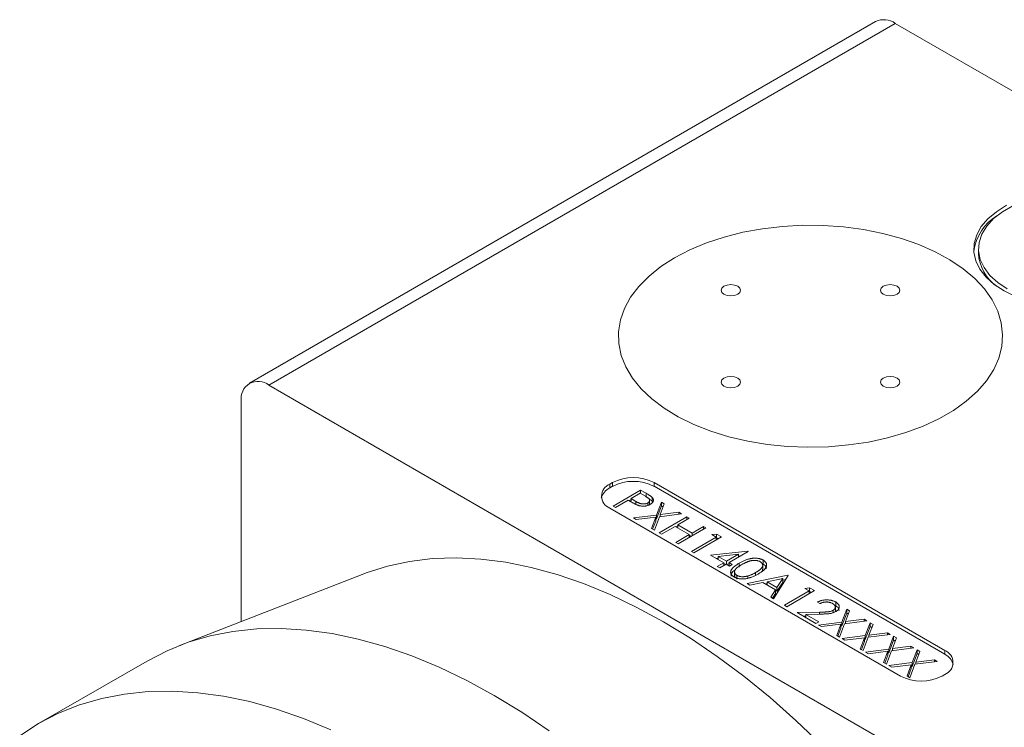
# Model space of a CAD drawing. Header units: inches. Extents: x 1.11 to 7.73, y 1.34 to 8.12.
# Tile 9 of 13: x 5.19 to 6.24, y 5.57 to 6.32. Entities that reach past the tile are written whole.
import ezdxf

# ---------------------------------------------------------------- set-up
doc = ezdxf.new("R2010")
doc.units = ezdxf.units.IN
doc.header["$MEASUREMENT"] = 0

msp = doc.modelspace()

# ---------------------------------------------------------------- linework, layer by layer
at = {"color": 7, "linetype": 'Continuous', "lineweight": 15}
for p, q in [((6.1014, 6.3203), (5.435, 5.9356)), ((6.1222, 6.3182), (5.4558, 5.9335)), ((6.1222, 6.3182), (7.0208, 5.7995)), ((6.2109, 6.0785), (6.2109, 6.0737)), ((5.4558, 5.9335), (6.3544, 5.4148)), ((5.4263, 5.9165), (5.4263, 5.6823)), ((5.8214, 5.8299), (5.8185, 5.8282)), ((5.8185, 5.8242), (5.8185, 5.8282)), ((5.8214, 5.8259), (5.8185, 5.8242)), ((5.8214, 5.8259), (5.8214, 5.8299)), ((6.175, 5.6514), (5.8656, 5.8299)), ((5.8656, 5.8259), (5.8656, 5.8299)), ((6.175, 5.6473), (5.8656, 5.8259)), ((5.8219, 5.8048), (5.8513, 5.8218)), ((5.8509, 5.8185), (5.8411, 5.8129)), ((5.8563, 5.8154), (5.8509, 5.8185)), ((5.8513, 5.8218), (5.8571, 5.8185)), ((5.8513, 5.8183), (5.8513, 5.8218)), ((5.8571, 5.8144), (5.8571, 5.8185)), ((5.8245, 5.8033), (5.8219, 5.8048)), ((5.8381, 5.8111), (5.8245, 5.8033)), ((5.8402, 5.8099), (5.8381, 5.8111)), ((5.839, 5.8106), (5.8411, 5.8118)), ((5.8411, 5.8129), (5.8462, 5.8098)), ((5.8411, 5.8094), (5.8411, 5.8129)), ((5.8462, 5.8068), (5.8462, 5.8098)), ((5.8589, 5.8057), (5.8589, 5.8083)), ((5.8608, 5.8065), (5.8608, 5.8116)), ((5.8634, 5.8103), (5.8634, 5.8143)), ((5.8634, 5.8103), (5.8641, 5.8091)), ((5.8682, 5.7954), (5.8734, 5.809)), ((5.8682, 5.7913), (5.8734, 5.805)), ((5.8765, 5.8073), (5.8721, 5.7959)), ((5.8734, 5.809), (5.8765, 5.8073)), ((5.8734, 5.805), (5.8734, 5.809)), ((5.8734, 5.805), (5.8752, 5.8039)), ((5.8185, 5.8027), (6.1278, 5.6241)), ((5.8436, 5.7923), (5.8682, 5.7954)), ((5.8682, 5.7913), (5.8682, 5.7954)), ((5.8949, 5.7966), (5.8713, 5.7936)), ((5.8721, 5.7959), (5.8919, 5.7984)), ((5.8721, 5.7937), (5.8721, 5.7959)), ((5.8919, 5.7984), (5.8949, 5.7966)), ((5.8919, 5.7962), (5.8919, 5.7984)), ((5.8466, 5.7905), (5.8436, 5.7923)), ((5.8674, 5.7931), (5.8466, 5.7905)), ((5.8628, 5.7812), (5.8674, 5.7931)), ((5.8641, 5.7804), (5.8674, 5.789)), ((5.8713, 5.7936), (5.8659, 5.7794)), ((5.8674, 5.789), (5.8674, 5.7931)), ((5.8674, 5.7912), (5.8682, 5.7913)), ((5.871, 5.7764), (5.9004, 5.7935)), ((5.8888, 5.7827), (5.891, 5.7839)), ((5.9031, 5.7919), (5.891, 5.785)), ((5.891, 5.785), (5.9061, 5.7762)), ((5.891, 5.7815), (5.891, 5.785)), ((5.9004, 5.7935), (5.9031, 5.7919)), ((5.9004, 5.7904), (5.9004, 5.7935)), ((5.8659, 5.7794), (5.8628, 5.7812)), ((5.8736, 5.7749), (5.871, 5.7764)), ((5.888, 5.7832), (5.8736, 5.7749)), ((5.9031, 5.7745), (5.888, 5.7832)), ((5.8887, 5.7662), (5.9031, 5.7745)), ((5.9208, 5.7817), (5.8914, 5.7647)), ((5.9031, 5.7714), (5.9031, 5.7745)), ((5.9031, 5.7739), (5.9052, 5.7727)), ((5.9061, 5.7762), (5.9182, 5.7832)), ((5.9061, 5.7732), (5.9061, 5.7762)), ((5.9182, 5.7832), (5.9208, 5.7817)), ((5.9182, 5.7802), (5.9182, 5.7832)), ((5.9272, 5.7745), (5.932, 5.7752)), ((5.9318, 5.7719), (5.9272, 5.7745)), ((5.932, 5.7752), (5.9374, 5.7721)), ((5.932, 5.7711), (5.932, 5.7752)), ((5.8914, 5.7647), (5.8887, 5.7662)), ((5.9053, 5.7566), (5.9318, 5.7719)), ((5.9374, 5.7721), (5.908, 5.7551)), ((5.9318, 5.7688), (5.9318, 5.7719)), ((5.9318, 5.7711), (5.932, 5.7711)), ((5.932, 5.7711), (5.9339, 5.77)), ((5.908, 5.7551), (5.9053, 5.7566)), ((5.9257, 5.7527), (5.9652, 5.7569)), ((5.9397, 5.7446), (5.9257, 5.7527)), ((5.9555, 5.7537), (5.9339, 5.7514)), ((5.9427, 5.7464), (5.9555, 5.7537)), ((5.9658, 5.7566), (5.9454, 5.7448)), ((5.9555, 5.7507), (5.9555, 5.7537)), ((5.9652, 5.7569), (5.9658, 5.7566)), ((5.9652, 5.7563), (5.9652, 5.7569)), ((5.9317, 5.7492), (5.9339, 5.7495)), ((5.9329, 5.7407), (5.9397, 5.7446)), ((5.9339, 5.7514), (5.9427, 5.7464)), ((5.9339, 5.7479), (5.9339, 5.7514)), ((5.9423, 5.7431), (5.9355, 5.7392)), ((5.9397, 5.7416), (5.9397, 5.7446)), ((5.9397, 5.744), (5.9418, 5.7428)), ((5.9457, 5.7411), (5.9423, 5.7431)), ((5.9427, 5.7429), (5.9427, 5.7464)), ((5.9432, 5.7426), (5.9454, 5.7438)), ((5.9454, 5.7448), (5.9488, 5.7429)), ((5.9454, 5.7413), (5.9454, 5.7448)), ((5.9488, 5.7429), (5.9457, 5.7411)), ((5.9555, 5.7518), (5.9579, 5.752)), ((5.9563, 5.7401), (5.9563, 5.7442)), ((5.9806, 5.7438), (5.9817, 5.7433)), ((5.9812, 5.7374), (5.9812, 5.7425)), ((5.9817, 5.7433), (5.9817, 5.7474)), ((5.5548, 5.7323), (5.36, 5.6564)), ((5.9355, 5.7392), (5.9329, 5.7407)), ((5.9513, 5.7355), (5.9513, 5.7304)), ((5.9737, 5.7313), (5.9737, 5.7341)), ((5.9538, 5.7272), (5.9538, 5.7312)), ((5.9646, 5.7224), (6.0081, 5.7313)), ((5.9675, 5.7207), (5.9646, 5.7224)), ((5.9652, 5.7281), (5.9652, 5.7305)), ((5.9814, 5.7236), (5.9675, 5.7207)), ((5.9948, 5.7159), (5.9814, 5.7236)), ((5.9838, 5.7222), (5.9859, 5.7227)), ((6.0025, 5.7279), (5.9859, 5.7245)), ((5.9859, 5.7245), (5.9964, 5.7184)), ((5.9859, 5.721), (5.9859, 5.7245)), ((6.0084, 5.7311), (5.9926, 5.7062)), ((5.9964, 5.7184), (6.0025, 5.7279)), ((5.9964, 5.7143), (6.0025, 5.7238)), ((6.0025, 5.7238), (6.0025, 5.7279)), ((6.0025, 5.7261), (6.0057, 5.7267)), ((6.0081, 5.7313), (6.0084, 5.7311)), ((6.0081, 5.7305), (6.0081, 5.7313)), ((5.9897, 5.7079), (5.9948, 5.7159)), ((5.9916, 5.7068), (5.9948, 5.7118)), ((5.9948, 5.7118), (5.9948, 5.7159)), ((5.9948, 5.7153), (5.9964, 5.7143)), ((5.9964, 5.7143), (5.9964, 5.7184)), ((6.0043, 5.6995), (6.0307, 5.7147)), ((6.0364, 5.715), (6.0069, 5.6979)), ((6.0262, 5.7174), (6.031, 5.7181)), ((6.0307, 5.7147), (6.0262, 5.7174)), ((6.0307, 5.7117), (6.0307, 5.7147)), ((6.0307, 5.714), (6.031, 5.714)), ((6.031, 5.7181), (6.0364, 5.715)), ((6.031, 5.714), (6.031, 5.7181)), ((6.031, 5.714), (6.0329, 5.7129)), ((5.9926, 5.7062), (5.9897, 5.7079)), ((6.0421, 5.7012), (6.0394, 5.7027)), ((6.0589, 5.6988), (6.0589, 5.7029)), ((6.0069, 5.6979), (6.0043, 5.6995)), ((6.0179, 5.6916), (6.0415, 5.6921)), ((6.0379, 5.6801), (6.0179, 5.6916)), ((6.0425, 5.69), (6.0272, 5.6897)), ((6.0272, 5.6897), (6.0409, 5.6818)), ((6.0272, 5.6862), (6.0272, 5.6897)), ((6.0415, 5.69), (6.0415, 5.6921)), ((6.0561, 5.6915), (6.0561, 5.6941)), ((6.0578, 5.6992), (6.0589, 5.6988)), ((6.0582, 5.6923), (6.0583, 5.6933)), ((6.0585, 5.6928), (6.0585, 5.6979)), ((6.0654, 5.6816), (6.0706, 5.6952)), ((6.0654, 5.6775), (6.0706, 5.6911)), ((6.0736, 5.6935), (6.0693, 5.6821)), ((6.0706, 5.6952), (6.0736, 5.6935)), ((6.0706, 5.6911), (6.0706, 5.6952)), ((6.0706, 5.6911), (6.0724, 5.6901)), ((6.0247, 5.6877), (6.0272, 5.6877)), ((6.0409, 5.6818), (6.0379, 5.6801)), ((6.0407, 5.6784), (6.0654, 5.6816)), ((6.0645, 5.6793), (6.0438, 5.6767)), ((6.06, 5.6673), (6.0645, 5.6793)), ((6.0684, 5.6798), (6.063, 5.6656)), ((6.0645, 5.6752), (6.0645, 5.6793)), ((6.0654, 5.6775), (6.0654, 5.6816)), ((6.0921, 5.6828), (6.0684, 5.6798)), ((6.0693, 5.6821), (6.0891, 5.6846)), ((6.0693, 5.6799), (6.0693, 5.6821)), ((6.0891, 5.6846), (6.0921, 5.6828)), ((6.0891, 5.6824), (6.0891, 5.6846)), ((6.0903, 5.6672), (6.0955, 5.6808)), ((6.0986, 5.6791), (6.0942, 5.6677)), ((6.0955, 5.6808), (6.0986, 5.6791)), ((6.0955, 5.6767), (6.0955, 5.6808)), ((6.0438, 5.6767), (6.0407, 5.6784)), ((6.0613, 5.6666), (6.0645, 5.6752)), ((6.0645, 5.6774), (6.0654, 5.6775)), ((6.0903, 5.6631), (6.0955, 5.6767)), ((6.0942, 5.6677), (6.114, 5.6702)), ((6.0955, 5.6767), (6.0973, 5.6757)), ((6.114, 5.6702), (6.117, 5.6684)), ((6.114, 5.668), (6.114, 5.6702)), ((6.063, 5.6656), (6.06, 5.6673)), ((6.0657, 5.664), (6.0903, 5.6672)), ((6.0687, 5.6623), (6.0657, 5.664)), ((6.0895, 5.6649), (6.0687, 5.6623)), ((6.0849, 5.6529), (6.0895, 5.6649)), ((6.0862, 5.6522), (6.0895, 5.6608)), ((6.0934, 5.6654), (6.088, 5.6512)), ((6.0895, 5.6608), (6.0895, 5.6649)), ((6.0895, 5.663), (6.0903, 5.6631)), ((6.0903, 5.6631), (6.0903, 5.6672)), ((6.117, 5.6684), (6.0934, 5.6654)), ((6.0942, 5.6655), (6.0942, 5.6677)), ((6.1153, 5.6528), (6.1204, 5.6664)), ((6.1153, 5.6487), (6.1204, 5.6624)), ((6.1235, 5.6647), (6.1192, 5.6533)), ((6.1204, 5.6664), (6.1235, 5.6647)), ((6.1204, 5.6624), (6.1204, 5.6664)), ((6.1204, 5.6624), (6.1222, 5.6613)), ((6.088, 5.6512), (6.0849, 5.6529)), ((6.0906, 5.6496), (6.1153, 5.6528)), ((6.0937, 5.6479), (6.0906, 5.6496)), ((6.1144, 5.6505), (6.0937, 5.6479)), ((6.1098, 5.6385), (6.1144, 5.6505)), ((6.1183, 5.651), (6.1129, 5.6368)), ((6.1144, 5.6464), (6.1144, 5.6505)), ((6.1144, 5.6486), (6.1153, 5.6487)), ((6.1153, 5.6487), (6.1153, 5.6528)), ((6.142, 5.654), (6.1183, 5.651)), ((6.1192, 5.6533), (6.1389, 5.6558)), ((6.1192, 5.6511), (6.1192, 5.6533)), ((6.1389, 5.6558), (6.142, 5.654)), ((6.1389, 5.6536), (6.1389, 5.6558)), ((6.1402, 5.6384), (6.1454, 5.652)), ((6.1402, 5.6343), (6.1454, 5.648)), ((6.1484, 5.6503), (6.1441, 5.6389)), ((6.1454, 5.652), (6.1484, 5.6503)), ((6.1454, 5.648), (6.1454, 5.652)), ((6.1454, 5.648), (6.1472, 5.6469)), ((6.175, 5.6473), (6.175, 5.6514)), ((5.3261, 5.6401), (5.2107, 5.5735)), ((6.1129, 5.6368), (6.1098, 5.6385)), ((6.1111, 5.6378), (6.1144, 5.6464)), ((6.1155, 5.6353), (6.1402, 5.6384)), ((6.1402, 5.6343), (6.1402, 5.6384)), ((6.1669, 5.6396), (6.1432, 5.6366)), ((6.1441, 5.6389), (6.1639, 5.6414)), ((6.1441, 5.6367), (6.1441, 5.6389)), ((6.1639, 5.6414), (6.1669, 5.6396)), ((6.1639, 5.6392), (6.1639, 5.6414)), ((6.1186, 5.6335), (6.1155, 5.6353)), ((6.1393, 5.6361), (6.1186, 5.6335)), ((6.1348, 5.6242), (6.1393, 5.6361)), ((6.136, 5.6234), (6.1393, 5.632)), ((6.1432, 5.6366), (6.1378, 5.6224)), ((6.1393, 5.632), (6.1393, 5.6361)), ((6.1393, 5.6342), (6.1402, 5.6343)), ((6.1378, 5.6224), (6.1348, 5.6242)), ((6.172, 5.6241), (6.175, 5.6258))]:
    msp.add_line(p, q, dxfattribs=at)
at = {"color": 7, "linetype": 'Continuous', "lineweight": 15, "flags": 128}
for points in [[(6.2408, 6.1248), (6.2299, 6.118), (6.2209, 6.1104), (6.2138, 6.1021), (6.2089, 6.0933), (6.2063, 6.0842), (6.206, 6.075), (6.2081, 6.0658), (6.2124, 6.0569), (6.2189, 6.0485), (6.2275, 6.0407), (6.238, 6.0337)], [(6.2472, 6.1242), (6.2362, 6.1178), (6.2269, 6.1106), (6.2196, 6.1026), (6.2144, 6.0941), (6.2115, 6.0852), (6.2109, 6.0762), (6.2127, 6.0672), (6.2167, 6.0585), (6.223, 6.0502), (6.2313, 6.0426), (6.2415, 6.0358)], [(5.8875, 6.069), (5.9036, 6.0774), (5.9213, 6.0848), (5.9402, 6.091), (5.9601, 6.0961), (5.9809, 6.0999), (6.0022, 6.1024), (6.0239, 6.1035), (6.0457, 6.1034), (6.0673, 6.1019), (6.0885, 6.099), (6.1091, 6.0949), (6.1288, 6.0896), (6.1474, 6.0831), (6.1647, 6.0754), (6.1805, 6.0668), (6.1946, 6.0572), (6.2069, 6.0469), (6.2171, 6.0358), (6.2253, 6.0241), (6.2313, 6.0121), (6.2351, 5.9997), (6.2365, 5.9871), (6.2357, 5.9746), (6.2325, 5.9622), (6.227, 5.95), (6.2194, 5.9382), (6.2096, 5.927), (6.1978, 5.9164), (6.1842, 5.9067), (6.1688, 5.8978), (6.1518, 5.8899), (6.1335, 5.8831), (6.1141, 5.8774), (6.0937, 5.873), (6.0726, 5.8699), (6.0511, 5.868), (6.0293, 5.8675), (6.0076, 5.8684), (5.9862, 5.8705), (5.9653, 5.874), (5.9451, 5.8787), (5.9259, 5.8847), (5.9079, 5.8918), (5.8914, 5.8999), (5.8764, 5.909), (5.8632, 5.919), (5.8519, 5.9297), (5.8426, 5.9411), (5.8355, 5.953), (5.8306, 5.9652), (5.828, 5.9777), (5.8277, 5.9903), (5.8297, 6.0028), (5.8341, 6.0151), (5.8406, 6.0271), (5.8494, 6.0386), (5.8602, 6.0495), (5.8729, 6.0597), (5.8875, 6.069)], [(5.8875, 6.069), (5.8729, 6.0597), (5.8602, 6.0495), (5.8494, 6.0386), (5.8406, 6.0271), (5.8341, 6.0151), (5.8297, 6.0028), (5.8277, 5.9903), (5.828, 5.9777), (5.8306, 5.9652), (5.8355, 5.953), (5.8426, 5.9411), (5.8519, 5.9297), (5.8632, 5.919), (5.8764, 5.909), (5.8914, 5.8999), (5.9079, 5.8918), (5.9259, 5.8847), (5.9451, 5.8787), (5.9653, 5.874), (5.9862, 5.8705), (6.0076, 5.8684), (6.0293, 5.8675), (6.0511, 5.868), (6.0726, 5.8699), (6.0937, 5.873), (6.1141, 5.8774), (6.1335, 5.8831), (6.1518, 5.8899), (6.1688, 5.8978), (6.1842, 5.9067), (6.1978, 5.9164), (6.2096, 5.927), (6.2194, 5.9382), (6.227, 5.95), (6.2325, 5.9622), (6.2357, 5.9746), (6.2365, 5.9871), (6.2351, 5.9997), (6.2313, 6.0121), (6.2253, 6.0241), (6.2171, 6.0358), (6.2069, 6.0469), (6.1946, 6.0572), (6.1805, 6.0668), (6.1647, 6.0754), (6.1474, 6.0831), (6.1288, 6.0896), (6.1091, 6.0949), (6.0885, 6.099), (6.0673, 6.1019), (6.0457, 6.1034), (6.0239, 6.1035), (6.0022, 6.1024), (5.9809, 6.0999), (5.9601, 6.0961), (5.9402, 6.091), (5.9213, 6.0848), (5.9036, 6.0774), (5.8875, 6.069)], [(5.9547, 6.0302), (5.9569, 6.0322), (5.9577, 6.0345), (5.9569, 6.0368), (5.9547, 6.0387), (5.9513, 6.04), (5.9473, 6.0405), (5.9433, 6.04), (5.94, 6.0387), (5.9377, 6.0368), (5.9369, 6.0345), (5.9377, 6.0322), (5.94, 6.0302), (5.9433, 6.0289), (5.9473, 6.0285), (5.9513, 6.0289), (5.9547, 6.0302)], [(6.1242, 6.0302), (6.1264, 6.0322), (6.1272, 6.0345), (6.1264, 6.0368), (6.1242, 6.0387), (6.1208, 6.04), (6.1168, 6.0405), (6.1128, 6.04), (6.1094, 6.0387), (6.1072, 6.0368), (6.1064, 6.0345), (6.1072, 6.0322), (6.1094, 6.0302), (6.1128, 6.0289), (6.1168, 6.0285), (6.1208, 6.0289), (6.1242, 6.0302)], [(6.238, 6.0337), (6.2501, 6.0277)], [(5.9547, 5.9324), (5.9569, 5.9344), (5.9577, 5.9367), (5.9569, 5.939), (5.9547, 5.9409), (5.9513, 5.9422), (5.9473, 5.9427), (5.9433, 5.9422), (5.94, 5.9409), (5.9377, 5.939), (5.9369, 5.9367), (5.9377, 5.9344), (5.94, 5.9324), (5.9433, 5.9311), (5.9473, 5.9306), (5.9513, 5.9311), (5.9547, 5.9324)], [(6.1242, 5.9324), (6.1264, 5.9344), (6.1272, 5.9367), (6.1264, 5.939), (6.1242, 5.9409), (6.1208, 5.9422), (6.1168, 5.9427), (6.1128, 5.9422), (6.1094, 5.9409), (6.1072, 5.939), (6.1064, 5.9367), (6.1072, 5.9344), (6.1094, 5.9324), (6.1128, 5.9311), (6.1168, 5.9306), (6.1208, 5.9311), (6.1242, 5.9324)], [(6.0438, 5.5511), (6.0166, 5.577), (5.989, 5.6013), (5.961, 5.624), (5.9327, 5.645), (5.9043, 5.6643), (5.8758, 5.6817), (5.8472, 5.6972), (5.8188, 5.7108), (5.7905, 5.7225), (5.7625, 5.7321), (5.7349, 5.7396), (5.7077, 5.7451), (5.6811, 5.7485), (5.6552, 5.7498), (5.6299, 5.749), (5.6054, 5.7461), (5.5819, 5.7411), (5.5593, 5.734), (5.5548, 5.7323)], [(5.3261, 5.6401), (5.3473, 5.6511), (5.3697, 5.66), (5.3931, 5.6668), (5.4175, 5.6715), (5.4427, 5.6742), (5.4688, 5.6747), (5.4955, 5.673), (5.5229, 5.6693), (5.5508, 5.6635), (5.5792, 5.6555), (5.6079, 5.6455), (5.637, 5.6335), (5.6662, 5.6195), (5.6954, 5.6036)], [(5.1905, 5.5605), (5.2107, 5.5735), (5.2319, 5.5845), (5.2543, 5.5934), (5.2778, 5.6002), (5.3021, 5.6049), (5.3274, 5.6076), (5.3534, 5.6081), (5.3801, 5.6064), (5.4075, 5.6027), (5.4354, 5.5969), (5.4638, 5.5889), (5.4926, 5.5789), (5.5216, 5.5669)], [(5.6954, 5.6036), (5.7247, 5.5857), (5.7539, 5.566)]]:
    msp.add_lwpolyline(points, dxfattribs=at)
at = {"color": 7, "linetype": 'Continuous', "lineweight": 15}
for centre, radius, start, end in [((6.11, 6.3012), 0.021, 54.3825, 114.307), ((6.2585, 6.0685), 0.0531, 122.0625, 171.8091), ((6.2568, 6.0763), 0.0461, 183.2044, 234.8456), ((5.4443, 5.9194), 0.0182, 50.7967, 189.2141), ((5.8233, 5.8155), 0.0136, 110.7834, 249.2166), ((5.8435, 5.7873), 0.048, 62.6097, 117.3903), ((5.8435, 5.7832), 0.048, 62.6097, 117.3903), ((5.8255, 5.8092), 0.0166, 115.2301, 165.0136), ((6.1701, 5.6386), 0.0136, 290.7834, 69.2166), ((6.1679, 5.6323), 0.0166, 14.9866, 64.7697), ((6.1499, 5.6668), 0.048, 242.6096, 297.3904)]:
    msp.add_arc(centre, radius, start, end, dxfattribs=at)
for points, knots in [([(5.8589, 5.8083), (5.8591, 5.8084), (5.8596, 5.8087), (5.8601, 5.8092), (5.8605, 5.8097), (5.8607, 5.8103), (5.8609, 5.8109), (5.8608, 5.8115), (5.8606, 5.812), (5.8603, 5.8125), (5.86, 5.8129), (5.8597, 5.8132), (5.8593, 5.8135), (5.8588, 5.8138), (5.8583, 5.8142), (5.8577, 5.8146), (5.857, 5.815), (5.8566, 5.8153), (5.8563, 5.8154)], [0, 0, 0, 0, 0.070044, 0.139238, 0.208197, 0.279173, 0.349987, 0.418354, 0.48761, 0.557411, 0.59533, 0.637964, 0.685913, 0.738185, 0.796103, 0.858517, 0.926658, 1, 1, 1, 1]), ([(5.8571, 5.8185), (5.8575, 5.8182), (5.8582, 5.8178), (5.8593, 5.8172), (5.8603, 5.8166), (5.8611, 5.816), (5.8619, 5.8155), (5.8625, 5.8151), (5.863, 5.8147), (5.8632, 5.8145), (5.8634, 5.8143)], [0, 0, 0, 0, 0.176956, 0.339055, 0.486318, 0.618781, 0.735619, 0.838742, 0.926457, 1, 1, 1, 1]), ([(5.8482, 5.8059), (5.848, 5.8059), (5.8475, 5.8061), (5.8467, 5.8064), (5.8459, 5.8068), (5.8449, 5.8073), (5.8439, 5.8079), (5.8427, 5.8085), (5.8415, 5.8092), (5.8406, 5.8096), (5.8402, 5.8099)], [0, 0, 0, 0, 0.0751731, 0.1647463, 0.2680169, 0.3859119, 0.5177895, 0.663691, 0.8244132, 1, 1, 1, 1]), ([(5.8462, 5.8098), (5.8465, 5.8097), (5.8469, 5.8094), (5.8477, 5.809), (5.8484, 5.8087), (5.849, 5.8084), (5.8497, 5.8081), (5.8502, 5.8079), (5.8508, 5.8077), (5.8515, 5.8075), (5.8523, 5.8073), (5.8533, 5.8072), (5.8543, 5.8071), (5.8554, 5.8072), (5.8563, 5.8073), (5.8573, 5.8076), (5.8581, 5.8079), (5.8586, 5.8082), (5.8589, 5.8083)], [0, 0, 0, 0, 0.072538, 0.140034, 0.202496, 0.260575, 0.313228, 0.361583, 0.404878, 0.444127, 0.5164, 0.586507, 0.655085, 0.724384, 0.793974, 0.861638, 0.930111, 1, 1, 1, 1]), ([(5.8615, 5.8068), (5.8613, 5.8066), (5.8608, 5.8064), (5.86, 5.806), (5.8593, 5.8057), (5.8585, 5.8054), (5.8576, 5.8052), (5.8568, 5.805), (5.856, 5.8049), (5.8551, 5.8049), (5.8542, 5.8048), (5.8533, 5.8048), (5.8525, 5.8049), (5.8516, 5.805), (5.8507, 5.8051), (5.8499, 5.8053), (5.849, 5.8056), (5.8485, 5.8058), (5.8482, 5.8059)], [0, 0, 0, 0, 0.070119, 0.137192, 0.202016, 0.264631, 0.326117, 0.38601, 0.445812, 0.505298, 0.564633, 0.624283, 0.683902, 0.743953, 0.805388, 0.868388, 0.933084, 1, 1, 1, 1]), ([(5.8596, 5.8129), (5.86, 5.8127), (5.8614, 5.8118), (5.8625, 5.8109), (5.8634, 5.8103)], [0, 0, 0, 0, 0.2955924, 1, 1, 1, 1]), ([(5.8634, 5.8143), (5.8635, 5.8142), (5.8638, 5.8139), (5.8642, 5.8134), (5.8644, 5.813), (5.8647, 5.8125), (5.8648, 5.812), (5.8649, 5.8115), (5.8649, 5.811), (5.8649, 5.8105), (5.8647, 5.81), (5.8645, 5.8095), (5.8642, 5.809), (5.8639, 5.8086), (5.8634, 5.8081), (5.8629, 5.8076), (5.8622, 5.8072), (5.8618, 5.8069), (5.8615, 5.8068)], [0, 0, 0, 0, 0.062481, 0.12349, 0.183411, 0.243153, 0.302127, 0.36171, 0.421842, 0.482932, 0.544552, 0.605681, 0.66768, 0.729984, 0.794551, 0.860346, 0.928907, 1, 1, 1, 1]), ([(5.9507, 5.7295), (5.9505, 5.7297), (5.95, 5.73), (5.9494, 5.7304), (5.9489, 5.7308), (5.9484, 5.7313), (5.948, 5.7318), (5.9477, 5.7323), (5.9474, 5.7329), (5.9472, 5.7334), (5.9471, 5.734), (5.9471, 5.7346), (5.9471, 5.7351), (5.9473, 5.7357), (5.9475, 5.7364), (5.9477, 5.737), (5.9481, 5.7376), (5.9486, 5.7383), (5.9491, 5.7389), (5.9498, 5.7396), (5.9506, 5.7403), (5.9515, 5.741), (5.9525, 5.7418), (5.9537, 5.7426), (5.9549, 5.7434), (5.9558, 5.7439), (5.9563, 5.7442)], [0, 0, 0, 0, 0.033787, 0.066622, 0.099285, 0.131361, 0.163585, 0.196104, 0.228902, 0.262158, 0.295991, 0.330218, 0.36506, 0.400951, 0.43762, 0.475708, 0.515381, 0.556414, 0.599765, 0.646424, 0.696431, 0.749782, 0.806573, 0.867436, 0.931887, 1, 1, 1, 1]), ([(5.959, 5.7426), (5.9586, 5.7424), (5.9578, 5.742), (5.9568, 5.7413), (5.9558, 5.7407), (5.9549, 5.7401), (5.9542, 5.7395), (5.9535, 5.7389), (5.9529, 5.7384), (5.9525, 5.7379), (5.9521, 5.7374), (5.9518, 5.7369), (5.9516, 5.7364), (5.9514, 5.736), (5.9513, 5.7355), (5.9512, 5.735), (5.9513, 5.7346), (5.9514, 5.734), (5.9516, 5.7333), (5.9522, 5.7325), (5.9529, 5.7318), (5.9535, 5.7314), (5.9538, 5.7312)], [0, 0, 0, 0, 0.072951, 0.141584, 0.205926, 0.265301, 0.320597, 0.371817, 0.41879, 0.461699, 0.502134, 0.540804, 0.578181, 0.614297, 0.649678, 0.684299, 0.718359, 0.752081, 0.817652, 0.879722, 0.939966, 1, 1, 1, 1]), ([(5.9563, 5.7442), (5.9568, 5.7444), (5.9577, 5.745), (5.9591, 5.7457), (5.9605, 5.7464), (5.9618, 5.747), (5.963, 5.7475), (5.9642, 5.748), (5.9654, 5.7483), (5.9666, 5.7487), (5.9677, 5.7489), (5.9687, 5.7491), (5.9698, 5.7493), (5.9709, 5.7494), (5.9719, 5.7495), (5.9729, 5.7495), (5.9739, 5.7495), (5.9749, 5.7494), (5.9759, 5.7493), (5.9768, 5.7492), (5.9777, 5.749), (5.9786, 5.7487), (5.9794, 5.7485), (5.9802, 5.7482), (5.981, 5.7478), (5.9814, 5.7476), (5.9817, 5.7474)], [0, 0, 0, 0, 0.068595, 0.133246, 0.194313, 0.251279, 0.304513, 0.354235, 0.400481, 0.443411, 0.484015, 0.523252, 0.561042, 0.5979, 0.633518, 0.668314, 0.702496, 0.736685, 0.770293, 0.803437, 0.835913, 0.86846, 0.900847, 0.933467, 0.966258, 1, 1, 1, 1]), ([(5.9787, 5.7456), (5.9784, 5.7458), (5.9777, 5.7462), (5.9765, 5.7466), (5.9751, 5.7469), (5.974, 5.747), (5.9729, 5.7471), (5.9722, 5.7471), (5.9714, 5.7471), (5.9706, 5.747), (5.9698, 5.7469), (5.9689, 5.7468), (5.9681, 5.7466), (5.9672, 5.7464), (5.9664, 5.7461), (5.9654, 5.7458), (5.9645, 5.7454), (5.9635, 5.745), (5.9624, 5.7445), (5.9613, 5.7439), (5.9601, 5.7433), (5.9594, 5.7429), (5.959, 5.7426)], [0, 0, 0, 0, 0.060387, 0.120883, 0.182755, 0.247811, 0.281299, 0.315088, 0.349702, 0.384857, 0.420966, 0.458511, 0.497175, 0.537602, 0.580503, 0.627468, 0.678388, 0.733983, 0.793747, 0.857714, 0.926698, 1, 1, 1, 1]), ([(5.9737, 5.7341), (5.974, 5.7344), (5.9747, 5.7348), (5.9757, 5.7354), (5.9766, 5.736), (5.9774, 5.7366), (5.9781, 5.7371), (5.9788, 5.7377), (5.9793, 5.7383), (5.9798, 5.7388), (5.9802, 5.7394), (5.9806, 5.7399), (5.9809, 5.7404), (5.9811, 5.7409), (5.9812, 5.7414), (5.9812, 5.7418), (5.9812, 5.7423), (5.9811, 5.7429), (5.9808, 5.7436), (5.9804, 5.7444), (5.9796, 5.745), (5.979, 5.7454), (5.9787, 5.7456)], [0, 0, 0, 0, 0.0656812, 0.1284865, 0.1881751, 0.2451061, 0.2994484, 0.3508229, 0.3999417, 0.4466717, 0.4912545, 0.5333763, 0.5738528, 0.6125263, 0.6495971, 0.685532, 0.7201058, 0.7538377, 0.8189254, 0.8804935, 0.9403113, 1, 1, 1, 1]), ([(5.9817, 5.7474), (5.9819, 5.7473), (5.9823, 5.747), (5.983, 5.7466), (5.9835, 5.7461), (5.984, 5.7456), (5.9844, 5.7451), (5.9847, 5.7446), (5.985, 5.7441), (5.9852, 5.7435), (5.9853, 5.7429), (5.9854, 5.7423), (5.9853, 5.7417), (5.9852, 5.7411), (5.985, 5.7405), (5.9847, 5.7398), (5.9843, 5.7392), (5.9839, 5.7385), (5.9833, 5.7378), (5.9827, 5.7371), (5.9819, 5.7364), (5.981, 5.7357), (5.98, 5.7349), (5.9789, 5.7342), (5.9776, 5.7334), (5.9768, 5.7329), (5.9763, 5.7326)], [0, 0, 0, 0, 0.033788, 0.067194, 0.099862, 0.132567, 0.165151, 0.197913, 0.231319, 0.265083, 0.299255, 0.334399, 0.369943, 0.406284, 0.444064, 0.482998, 0.523354, 0.565537, 0.609613, 0.656391, 0.705885, 0.758325, 0.813832, 0.872795, 0.934722, 1, 1, 1, 1]), ([(5.9817, 5.7433), (5.9824, 5.7428), (5.984, 5.7417), (5.9853, 5.7399), (5.985, 5.7387), (5.9849, 5.7383)], [0, 0, 0, 0, 0.375879, 0.751749, 1, 1, 1, 1]), ([(5.9475, 5.7304), (5.9475, 5.7314), (5.9476, 5.7338), (5.9501, 5.736), (5.9519, 5.7372), (5.9521, 5.7374)], [0, 0, 0, 0, 0.374879, 0.926592, 1, 1, 1, 1]), ([(5.9763, 5.7326), (5.9759, 5.7324), (5.975, 5.7319), (5.9736, 5.7311), (5.9723, 5.7305), (5.971, 5.7299), (5.9698, 5.7294), (5.9686, 5.729), (5.9674, 5.7286), (5.9662, 5.7283), (5.965, 5.728), (5.9639, 5.7278), (5.9628, 5.7276), (5.9617, 5.7275), (5.9606, 5.7274), (5.9596, 5.7274), (5.9586, 5.7274), (5.9575, 5.7275), (5.9566, 5.7276), (5.9556, 5.7278), (5.9547, 5.728), (5.9538, 5.7282), (5.953, 5.7285), (5.9522, 5.7288), (5.9514, 5.7292), (5.9509, 5.7294), (5.9507, 5.7295)], [0, 0, 0, 0, 0.065063, 0.126773, 0.185516, 0.240765, 0.29298, 0.34225, 0.388919, 0.432776, 0.474628, 0.514775, 0.553606, 0.591426, 0.628028, 0.663804, 0.698984, 0.733591, 0.767628, 0.801208, 0.834264, 0.866981, 0.89972, 0.932702, 0.966176, 1, 1, 1, 1]), ([(5.9652, 5.7305), (5.9655, 5.7306), (5.9662, 5.7308), (5.9673, 5.7312), (5.9684, 5.7316), (5.9694, 5.732), (5.9705, 5.7325), (5.9716, 5.733), (5.9726, 5.7335), (5.9733, 5.7339), (5.9737, 5.7341)], [0, 0, 0, 0, 0.110588, 0.224542, 0.342503, 0.464324, 0.590756, 0.722227, 0.858843, 1, 1, 1, 1]), ([(5.9794, 5.7346), (5.9797, 5.7349), (5.981, 5.7358), (5.981, 5.737), (5.981, 5.7379)], [0, 0, 0, 0, 0.2647332, 1, 1, 1, 1]), ([(5.9515, 5.7309), (5.9514, 5.7306), (5.9512, 5.73), (5.9516, 5.7294), (5.9519, 5.729)], [0, 0, 0, 0, 0.413879, 1, 1, 1, 1]), ([(5.9538, 5.7312), (5.9541, 5.7311), (5.9548, 5.7307), (5.956, 5.7303), (5.9573, 5.73), (5.9585, 5.7298), (5.9595, 5.7298), (5.9603, 5.7298), (5.9611, 5.7298), (5.9619, 5.7299), (5.9627, 5.73), (5.9635, 5.7301), (5.9643, 5.7303), (5.9649, 5.7304), (5.9652, 5.7305)], [0, 0, 0, 0, 0.112813, 0.225394, 0.339595, 0.459675, 0.521735, 0.583926, 0.648174, 0.713881, 0.781004, 0.851451, 0.924051, 1, 1, 1, 1]), ([(6.0394, 5.7027), (6.0398, 5.7029), (6.0405, 5.7033), (6.0417, 5.7038), (6.0429, 5.7042), (6.0441, 5.7046), (6.0454, 5.7048), (6.0466, 5.705), (6.048, 5.7051), (6.0493, 5.7052), (6.0507, 5.7052), (6.052, 5.705), (6.0533, 5.7049), (6.0545, 5.7046), (6.0556, 5.7043), (6.0568, 5.7039), (6.0579, 5.7034), (6.0585, 5.7031), (6.0589, 5.7029)], [0, 0, 0, 0, 0.0687908, 0.1351033, 0.1989787, 0.2619043, 0.323495, 0.3851954, 0.4469692, 0.5097648, 0.5722506, 0.6334052, 0.6932512, 0.7525832, 0.8125793, 0.8732751, 0.9355499, 1, 1, 1, 1]), ([(6.0557, 5.7012), (6.0555, 5.7013), (6.055, 5.7016), (6.0542, 5.7019), (6.0535, 5.7022), (6.0527, 5.7024), (6.0518, 5.7026), (6.051, 5.7028), (6.0501, 5.7029), (6.0492, 5.7029), (6.0483, 5.7029), (6.0474, 5.7028), (6.0465, 5.7027), (6.0456, 5.7025), (6.0447, 5.7023), (6.0438, 5.702), (6.0429, 5.7016), (6.0424, 5.7014), (6.0421, 5.7012)], [0, 0, 0, 0, 0.064439, 0.126547, 0.186887, 0.245878, 0.304041, 0.362191, 0.420976, 0.48066, 0.5406, 0.600689, 0.661936, 0.724443, 0.789038, 0.856314, 0.926352, 1, 1, 1, 1]), ([(6.0561, 5.6941), (6.0563, 5.6942), (6.0567, 5.6944), (6.0572, 5.6948), (6.0576, 5.6952), (6.0579, 5.6956), (6.0582, 5.6961), (6.0584, 5.6966), (6.0585, 5.6971), (6.0585, 5.6976), (6.0584, 5.6981), (6.0583, 5.6986), (6.0581, 5.6991), (6.0577, 5.6995), (6.0574, 5.7), (6.0569, 5.7004), (6.0563, 5.7008), (6.0559, 5.7011), (6.0557, 5.7012)], [0, 0, 0, 0, 0.061965, 0.122122, 0.180988, 0.239933, 0.299906, 0.359989, 0.421776, 0.486576, 0.551535, 0.615018, 0.677259, 0.73973, 0.80305, 0.866495, 0.931973, 1, 1, 1, 1]), ([(6.0589, 5.7029), (6.0592, 5.7027), (6.0598, 5.7023), (6.0606, 5.7017), (6.0613, 5.7011), (6.0618, 5.7004), (6.0622, 5.6998), (6.0625, 5.6991), (6.0627, 5.6984), (6.0627, 5.6976), (6.0626, 5.6969), (6.0624, 5.6962), (6.0621, 5.6956), (6.0617, 5.6949), (6.0612, 5.6943), (6.0606, 5.6937), (6.0598, 5.6932), (6.0593, 5.6928), (6.059, 5.6927)], [0, 0, 0, 0, 0.069475, 0.136517, 0.200789, 0.26383, 0.325735, 0.387291, 0.449509, 0.512968, 0.576275, 0.63758, 0.697903, 0.757172, 0.816599, 0.876653, 0.93729, 1, 1, 1, 1]), ([(6.0415, 5.6921), (6.0421, 5.6921), (6.0432, 5.6921), (6.0447, 5.6921), (6.0462, 5.6922), (6.0475, 5.6922), (6.0486, 5.6923), (6.0497, 5.6924), (6.0506, 5.6924), (6.0516, 5.6926), (6.0527, 5.6928), (6.054, 5.6931), (6.0551, 5.6935), (6.0558, 5.6939), (6.0561, 5.6941)], [0, 0, 0, 0, 0.110803, 0.212829, 0.306101, 0.390647, 0.466924, 0.534481, 0.593587, 0.644557, 0.7362, 0.825024, 0.911986, 1, 1, 1, 1]), ([(6.059, 5.6927), (6.0586, 5.6924), (6.0577, 5.692), (6.0563, 5.6914), (6.0548, 5.691), (6.0534, 5.6907), (6.0522, 5.6905), (6.0511, 5.6904), (6.05, 5.6903), (6.0487, 5.6902), (6.0473, 5.6902), (6.0458, 5.6901), (6.0442, 5.69), (6.043, 5.69), (6.0425, 5.69)], [0, 0, 0, 0, 0.098702, 0.195672, 0.292422, 0.391343, 0.444462, 0.504229, 0.570352, 0.642546, 0.722288, 0.807921, 0.90047, 1, 1, 1, 1]), ([(6.0589, 5.6988), (6.0601, 5.698), (6.0623, 5.6965), (6.0624, 5.6946), (6.0625, 5.6938)], [0, 0, 0, 0, 0.569414, 1, 1, 1, 1])]:
    msp.add_open_spline(points, degree=3, knots=knots, dxfattribs=at)

doc.saveas('drawing.dxf')
